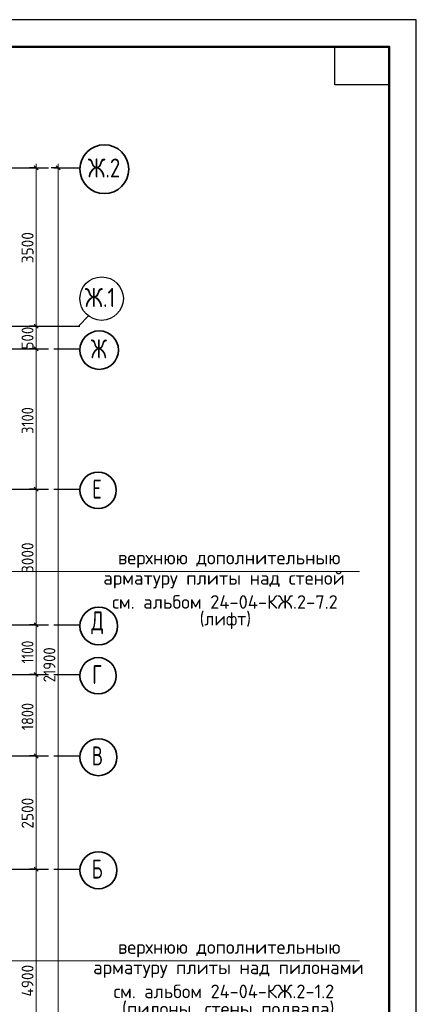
# Model space of a CAD drawing. Header units: millimetres. Extents: x 0 to 50400, y 0 to 35640.
# Tile 25 of 25: x 41631 to 50400, y 13872 to 35640. Entities that reach past the tile are written whole.
import ezdxf

# ---------------------------------------------------------------- set-up
doc = ezdxf.new("R2010")
doc.units = ezdxf.units.MM
doc.linetypes.add('______5', pattern=[1320, 960, -120, 120, -120])
for name, color, linetype, lineweight in [('Standard', 7, 'Continuous', 25), ('Общий01', 7, 'Continuous', 13), ('Размерная линия_ общее', 7, 'Continuous', 13)]:
    doc.layers.add(name, color=color, linetype=linetype, lineweight=lineweight)
doc.layers.add('Оси', color=7, linetype='______5', true_color=0x656565)
doc.styles.add('ISOCPEUR', font='txt')

msp = doc.modelspace()

# ---------------------------------------------------------------- linework, layer by layer
at = {"layer": 'Standard', "color": 7, "linetype": 'Continuous', "lineweight": 35, "transparency": 33554687}
for p, q in [((49800, 33120), (49800, 24600)), ((49800, 32640), (49800, 24120))]:
    msp.add_line(p, q, dxfattribs=at)
at = {"layer": 'Standard', "color": 7, "linetype": 'Continuous', "lineweight": 50, "transparency": 33554687}
msp.add_line((49800, 32520), (49800, 27840), dxfattribs=at)
at = {"layer": 'Standard', "color": 7, "linetype": 'Continuous', "lineweight": 25, "transparency": 33554687}
for points in [[(0, 0), (50400, 0), (50400, 35640), (0, 35640), (0, 0)], [(49800, 35040), (49800, 34200), (48600, 34200), (48600, 35040), (49800, 35040)]]:
    msp.add_lwpolyline(points, close=True, dxfattribs=at)
at = {"layer": 'Standard', "color": 7, "linetype": 'Continuous', "lineweight": 50, "transparency": 33554687}
msp.add_lwpolyline([(2400, 35040), (49800, 35040), (49800, 600), (2400, 600), (2400, 35040)], close=True, dxfattribs=at)
at = {"layer": 'Общий01', "color": 7, "linetype": 'Continuous', "lineweight": 13, "transparency": 33554687}
msp.add_line((49145, 23440), (33585, 23440), dxfattribs=at)
for points in [[(49145, 23440), (40614, 23440), (40614, 24540), (40001, 24972)], [(49145, 14830), (40614, 14830), (40614, 15930), (40001, 16362)]]:
    msp.add_lwpolyline(points, dxfattribs=at)
at = {"layer": 'Оси', "color": 8, "linetype": '______5', "lineweight": -3, "transparency": 33554687}
for p, q in [((8065, 32362), (42963, 32362)), ((8065, 28862), (42963, 28862)), ((8065, 28362), (42963, 28362)), ((8065, 25262), (42963, 25262)), ((8065, 22262), (42963, 22262)), ((8065, 21162), (42963, 21162)), ((8065, 19362), (42963, 19362)), ((8065, 16862), (42963, 16862))]:
    msp.add_line(p, q, dxfattribs=at)
at = {"layer": 'Оси', "color": 7, "linetype": 'Continuous', "lineweight": 25, "transparency": 33554687}
msp.add_lwpolyline([(40928, 28862), (42928, 28862), (43163, 29097)], dxfattribs=at)
msp.add_lwpolyline([(40928, 28862), (42928, 28862), (43163, 29097)], dxfattribs=at)
at = {"layer": 'Оси', "color": 7, "linetype": 'Continuous', "lineweight": 35, "transparency": 33554687}
for centre, radius in [((43503, 32335), 540), ((43389, 28335), 426), ((43365, 25235), 402), ((43380, 22235), 417), ((43365, 21135), 402), ((43372, 19335), 409), ((43372, 16835), 409)]:
    msp.add_circle(centre, radius, dxfattribs=at)
at = {"layer": 'Оси', "color": 7, "linetype": 'Continuous', "lineweight": 25, "transparency": 33554687}
msp.add_circle((43443, 29473), 480, dxfattribs=at)
at = {"layer": 'Размерная линия_ общее', "color": 7, "linetype": 'Continuous', "lineweight": 13, "transparency": 33554687}
for p, q in [((41997, 32362), (41997, 32452)), ((42480, 32362), (42480, 32452)), ((41997, 28862), (41997, 32362)), ((41997, 28362), (41997, 28862)), ((41997, 25262), (41997, 28362)), ((41997, 22262), (41997, 25262)), ((41997, 21162), (41997, 22262)), ((41997, 19362), (41997, 21162)), ((41997, 16862), (41997, 19362)), ((41997, 11962), (41997, 16862))]:
    msp.add_line(p, q, dxfattribs=at)
at = {"layer": 'Размерная линия_ общее', "color": 7, "linetype": 'Continuous', "lineweight": -3, "transparency": 33554687}
for p, q in [((41997, 32362), (41847, 32362)), ((41997, 32362), (42147, 32362)), ((42480, 32362), (42330, 32362)), ((42480, 32362), (42630, 32362)), ((42480, 32362), (42648, 32362)), ((41997, 28862), (41847, 28862)), ((41997, 28862), (42147, 28862)), ((41997, 28362), (41847, 28362)), ((41997, 28362), (42147, 28362)), ((41997, 25262), (41847, 25262)), ((41997, 25262), (42147, 25262)), ((41997, 22262), (41847, 22262)), ((41997, 22262), (42147, 22262)), ((41997, 21162), (41847, 21162)), ((41997, 21162), (42147, 21162)), ((41997, 19362), (41847, 19362)), ((41997, 19362), (42147, 19362)), ((41997, 16862), (41847, 16862)), ((41997, 16862), (42147, 16862))]:
    msp.add_line(p, q, dxfattribs=at)
at = {"layer": 'Размерная линия_ общее', "color": 7, "linetype": 'Continuous', "lineweight": 25, "transparency": 33554687}
for p, q in [((42042, 32317), (41952, 32407)), ((42525, 32317), (42435, 32407)), ((42042, 28817), (41952, 28907)), ((42042, 28317), (41952, 28407)), ((42042, 25217), (41952, 25307)), ((42042, 22217), (41952, 22307)), ((42042, 21117), (41952, 21207)), ((42042, 19317), (41952, 19407)), ((42042, 16817), (41952, 16907))]:
    msp.add_line(p, q, dxfattribs=at)
at = {"layer": 'Размерная линия_ общее', "color": 7, "linetype": 'Continuous', "lineweight": 13, "transparency": 33554687}
msp.add_lwpolyline([(42480, 10462), (42480, 20945), (42480, 20945), (42480, 32362)], dxfattribs=at)

# ---------------------------------------------------------------- texts
at = {"layer": 'Standard', "color": 7, "linetype": 'Continuous', "lineweight": 25, "transparency": 33554687, "char_height": 300, "attachment_point": 7, "style": 'ISOCPEUR'}
for s, insert, width in [('\\W0.99;верхнюю дополнительныю', (43803, 23516), 4960.04), ('\\W0.99;арматуру плиты над стеной', (43480, 23066), 5605.63), ('\\W0.99;см. альбом 24-04-КЖ.2-7.2', (43675, 22616), 5215.32), ('\\W0.95;(лифт)', (45610, 22166), 1342.23), ('\\W0.99;верхнюю дополнительныю', (43803, 14906), 4960.04), ('\\W0.99;арматуру плиты над пилонами', (43255, 14456), 6055.18), ('\\W0.99;(пилоны, стены подвала)', (43893, 13556), 4780.47), ('\\W0.98;см. альбом 24-04-КЖ.2-1.2', (43705, 14006), 5153.75)]:
    msp.add_mtext(s, dxfattribs=dict(at, insert=insert, width=width))
at = {"layer": 'Оси', "color": 7, "linetype": 'Continuous', "lineweight": 35, "transparency": 33554687, "char_height": 420, "attachment_point": 7, "style": 'ISOCPEUR'}
for s, insert, width in [('\\W0.80;Ж.2', (43136, 32152), 901.63), ('\\W0.82;Ж.1', (43072, 29288), 927.64), ('\\W0.73;Ж', (43205, 28152), 520.63), ('\\W0.68;Е', (43237, 25052), 399.85), ('\\W0.72;Д', (43215, 22052), 480.99), ('\\W0.68;Г', (43237, 20952), 399.85), ('\\W0.70;В', (43225, 19152), 440.79), ('\\W0.70;Б', (43225, 16652), 440.79)]:
    msp.add_mtext(s, dxfattribs=dict(at, insert=insert, width=width))
at = {"layer": 'Размерная линия_ общее', "color": 7, "linetype": 'Continuous', "lineweight": 25, "transparency": 33554687, "char_height": 264, "attachment_point": 7, "rotation": 90, "style": 'ISOCPEUR'}
for s, insert, width in [('\\W0.93;3500', (41937, 30256), 861.72), ('\\W0.91;500', (41937, 28349), 674.38), ('\\W0.87;3100', (41937, 26482), 800.28), ('\\W0.93;3000', (41937, 23406), 861.71), ('\\W0.80;1100', (41937, 21409), 738.86), ('\\W0.89;21900', (42420, 20990), 988.26), ('\\W0.87;1800', (41937, 19932), 800.28), ('\\W0.93;2500', (41937, 17756), 861.71), ('\\W0.93;4900', (41937, 14043), 888.46)]:
    msp.add_mtext(s, dxfattribs=dict(at, insert=insert, width=width))

doc.saveas('drawing.dxf')
